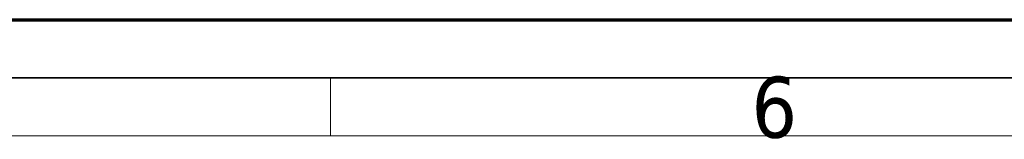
# Model space of a CAD drawing. Header units: millimetres. Extents: x 0 to 297, y 0 to 210.
# Tile 23 of 27: x 170 to 212, y 205 to 210. Entities that reach past the tile are written whole.
import ezdxf

# ---------------------------------------------------------------- set-up
doc = ezdxf.new("R2010")
doc.units = ezdxf.units.MM
doc.header["$LTSCALE"] = 0.5
doc.layers.add('Rahmen (ISO)', color=7, linetype='Continuous', lineweight=70)
doc.styles.add('Bezeichnungstext (ISO)', font='tahoma.ttf')

# ---------------------------------------------------------------- blocks, each defined once
blk = doc.blocks.new('Ränder Basler-A2')
at = {"layer": 'Rahmen (ISO)'}
blk.add_line((0, 420), (594, 420), dxfattribs=at)
at = {"layer": 'Rahmen (ISO)', "color": 7, "linetype": 'Continuous', "lineweight": 35}
blk.add_line((589, 415), (5, 415), dxfattribs=at)
at = {"layer": 'Rahmen (ISO)', "color": 7, "linetype": 'Continuous', "lineweight": 18}
for p, q in [((366.375, 410), (366.375, 415)), ((584, 410), (10, 410))]:
    blk.add_line(p, q, dxfattribs=at)
at = {"layer": 'Rahmen (ISO)', "insert": (402.637, 412.404), "char_height": 5.25, "attachment_point": 4, "style": 'Bezeichnungstext (ISO)'}
blk.add_mtext('\\fTahoma|b0|i0;6', dxfattribs=at)

msp = doc.modelspace()

# ---------------------------------------------------------------- block references
at = {"xscale": 0.5, "yscale": 0.5, "zscale": 0.5}
msp.add_blockref('Ränder Basler-A2', (0, 0), dxfattribs=at)

doc.saveas('drawing.dxf')
